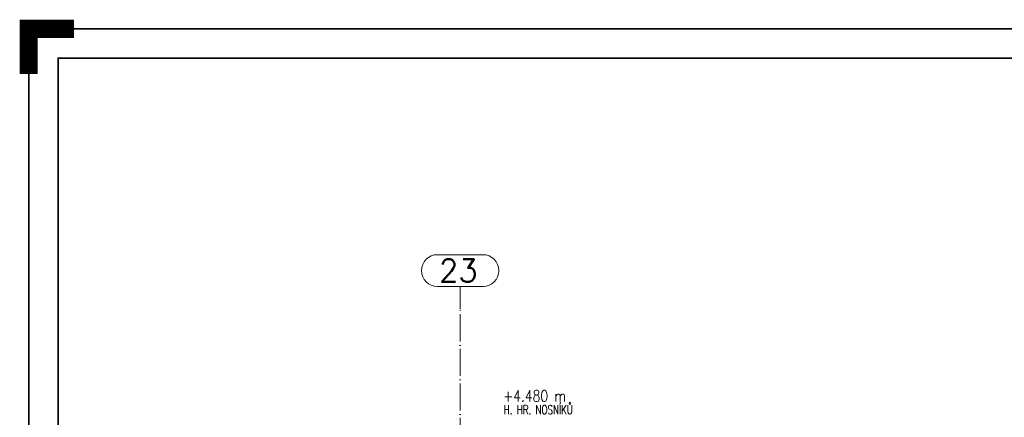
# Paper-space layout 'Layout1' of a CAD drawing. Extents: x -2 to 1380, y -36 to 422.
# Tile 6 of 79: x -2 to 215, y 334 to 422. Entities that reach past the tile are written whole.
import ezdxf
from ezdxf.enums import TextEntityAlignment as Align

# ---------------------------------------------------------------- set-up
doc = ezdxf.new("R2010")
doc.units = 0
doc.linetypes.add('ACAD_ISO04W100', pattern=[30.5, 24, -3, 0.5, -3])
doc.linetypes.add('HP_01_CER_B', pattern=[8, 5, -1, 1, -1])
doc.layers.get('DEFPOINTS').update_dxf_attribs({"color": 132, "linetype": 'CONTINUOUS'})
doc.layers.add('RAMECEK_HP', color=251, linetype='CONTINUOUS')
doc.layers.add('SS_1.ET-HALA_TaO-RASTR', color=7, linetype='HP_01_CER_B', lineweight=13)
doc.layers.add('SS_POPIS_PROFILU', color=13, linetype='CONTINUOUS', lineweight=25)
doc.styles.add('ROMANS', font='romans.shx', dxfattribs={"width": 0.8})
doc.styles.add('romans.shx', font='romans.shx', dxfattribs={"height": 5})

# ---------------------------------------------------------------- blocks, each defined once
blk = doc.blocks.new('*U6')
at = {"layer": 'RAMECEK_HP', "lineweight": 40, "const_width": 4}
blk.add_lwpolyline([(0, 410), (0, 420), (10, 420)], dxfattribs=at)
at = {"layer": 'RAMECEK_HP', "lineweight": 35, "const_width": 0.35}
for points in [[(0, 420), (0, 0), (1188, 0), (1188, 420)], [(6.5, 413.5), (6.5, 6.5), (1181.5, 6.5), (1181.5, 413.5)]]:
    blk.add_lwpolyline(points, close=True, dxfattribs=at)
at = {"layer": 'DEFPOINTS', "style": 'ROMANS', "width": 0.8}
blk.add_attdef('TISK', text='', height=10, dxfattribs=at).set_placement((1188, -33), align=Align.RIGHT)

psp = doc.layouts.get("Layout1")

# ---------------------------------------------------------------- linework, layer by layer
at = {"layer": 'SS_1.ET-HALA_TaO-RASTR', "linetype": 'Continuous', "ltscale": 0.25}
for p, q in [((100.2352, 370.1825), (90.1399, 370.1825)), ((90.1399, 363.1825), (100.2352, 363.1825))]:
    psp.add_line(p, q, dxfattribs=at)
at = {"layer": 'SS_1.ET-HALA_TaO-RASTR', "linetype": 'ACAD_ISO04W100', "ltscale": 0.25}
for p, q in [((95.1875, 358.1825), (95.1875, 363.1825)), ((95.1875, 328.1835), (95.1875, 358.1825))]:
    psp.add_line(p, q, dxfattribs=at)
at = {"layer": 'SS_1.ET-HALA_TaO-RASTR', "linetype": 'Continuous', "ltscale": 0.25}
for centre, start, end in [((90.1399, 366.6825), 90, 270), ((100.2352, 366.6825), 270, 90)]:
    psp.add_arc(centre, 3.5, start, end, dxfattribs=at)

# ---------------------------------------------------------------- block references
at = {"layer": 'RAMECEK_HP'}
psp.add_blockref('*U6', (0, 0), dxfattribs=at)

# ---------------------------------------------------------------- texts
at = {"layer": 'SS_1.ET-HALA_TaO-RASTR', "color": 7, "style": 'romans.shx'}
psp.add_text('23', height=5, dxfattribs=at).set_placement((90.5059, 364.1825))
at = {"layer": 'SS_POPIS_PROFILU', "color": 13, "style": 'romans.shx'}
for s, height, width, p in [('+4.480 m', 2.5, 0.8, (104.6688, 337.7845)), ('H. HR. NOSNÍKŮ', 2, 0.7, (104.803, 334.9845))]:
    psp.add_text(s, height=height, dxfattribs=dict(at, width=width)).set_placement(p)

doc.saveas('drawing.dxf')
